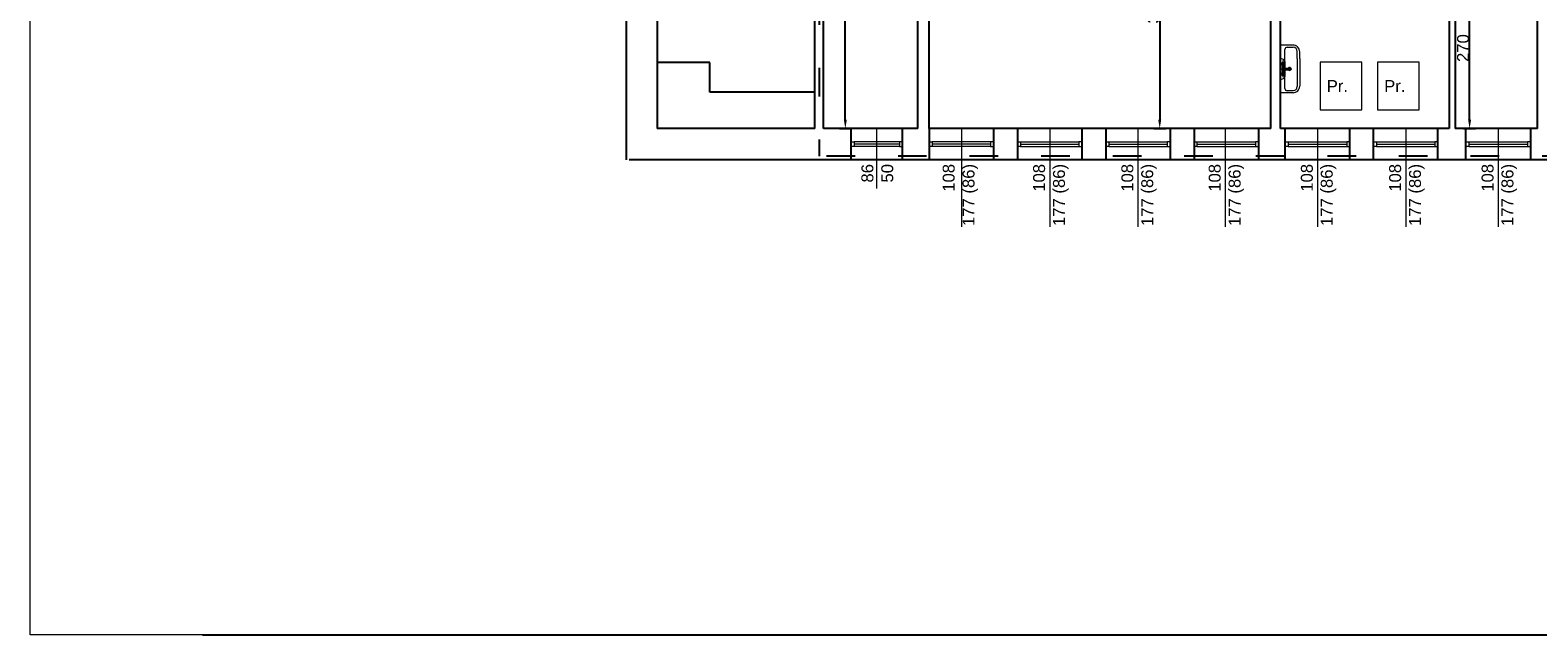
# Model space of a CAD drawing. Header units: millimetres. Extents: x 2341 to 31069, y -7915 to 10644.
# Tile 94 of 105: x 23789 to 26317, y 7774 to 8787. Entities that reach past the tile are written whole.
import ezdxf

# ---------------------------------------------------------------- set-up
doc = ezdxf.new("R2010")
doc.units = ezdxf.units.MM
doc.linetypes.add('ACAD_ISO03W100', pattern=[30, 12, -18])
for name, color, linetype, lineweight in [('A_Kontur_cienka', 250, 'Continuous', 0), ('B_Wyposażenie', 10, 'Continuous', 9), ('opisy', 5, 'Continuous', 5), ('stolarka', 3, 'Continuous', 9), ('wymiary', 6, 'Continuous', 5), ('ściany nośne', 1, 'Continuous', 25)]:
    doc.layers.add(name, color=color, linetype=linetype, lineweight=lineweight)
doc.styles.get("Standard").update_dxf_attribs({"font": 'ARIAL.TTF'})
doc.dimstyles.new('ISO-25', dxfattribs={"dimtxt": 20, "dimasz": 15, "dimexe": 10, "dimexo": 10, "dimtad": 1, "dimdec": 0, "dimtxsty": 'Standard', "dimcen": 2.5, "dimadec": 0, "dimazin": 0, "dimtfac": 1, "dimtdec": 0, "dimtmove": 0, "dimatfit": 3, "dimfxl": 0, "dimarcsym": 0})

# ---------------------------------------------------------------- blocks, each defined once
blk = doc.blocks.new('*D2058')
at = {"layer": 'Defpoints', "color": 0}
for p in [(25119.5, 9193.8), (25155.8, 9193.8), (25119.5, 8621.8)]:
    blk.add_point(p, dxfattribs=at)
at = {"layer": 'wymiary', "color": 0, "lineweight": -2}
for p, q in [((25145.8, 9193.8), (25165.8, 9193.8)), ((25155.8, 8636.8), (25155.8, 9178.8)), ((25145.8, 8621.8), (25165.8, 8621.8))]:
    blk.add_line(p, q, dxfattribs=at)
at = {"layer": 'wymiary', "color": 0}
for points in [[(25158.3, 9178.8), (25153.3, 9178.8), (25155.8, 9193.8)], [(25153.3, 8636.8), (25158.3, 8636.8), (25155.8, 8621.8)]]:
    blk.add_solid(points, dxfattribs=at)
at = {"layer": 'wymiary', "color": 0, "insert": (25144.9, 8907.8), "char_height": 20, "attachment_point": 5, "rotation": 90}
blk.add_mtext('572', dxfattribs=at)
blk = doc.blocks.new('*D2067')
at = {"layer": 'Defpoints', "color": 0}
for p in [(25652.2, 9020.8), (25603.2, 8621.8), (25683, 8621.8)]:
    blk.add_point(p, dxfattribs=at)
at = {"layer": 'wymiary', "color": 0, "lineweight": -2}
for p, q in [((25673, 9020.8), (25693, 9020.8)), ((25683, 9005.8), (25683, 8636.8)), ((25673, 8621.8), (25693, 8621.8))]:
    blk.add_line(p, q, dxfattribs=at)
at = {"layer": 'wymiary', "color": 0}
for points in [[(25685.5, 9005.8), (25680.5, 9005.8), (25683, 9020.8)], [(25680.5, 8636.8), (25685.5, 8636.8), (25683, 8621.8)]]:
    blk.add_solid(points, dxfattribs=at)
at = {"layer": 'wymiary', "color": 0, "insert": (25672.2, 8821.3), "char_height": 20, "attachment_point": 5, "rotation": 90}
blk.add_mtext('399', dxfattribs=at)
blk = doc.blocks.new('*D2068')
at = {"layer": 'Defpoints', "color": 0}
for p in [(26178.5, 8891.8), (26202.6, 8891.8), (26178.5, 8621.8)]:
    blk.add_point(p, dxfattribs=at)
at = {"layer": 'wymiary', "color": 0, "lineweight": -2}
for p, q in [((26192.6, 8891.8), (26212.6, 8891.8)), ((26202.6, 8636.8), (26202.6, 8876.8)), ((26192.6, 8621.8), (26212.6, 8621.8))]:
    blk.add_line(p, q, dxfattribs=at)
at = {"layer": 'wymiary', "color": 0}
for points in [[(26205.1, 8876.8), (26200.1, 8876.8), (26202.6, 8891.8)], [(26200.1, 8636.8), (26205.1, 8636.8), (26202.6, 8621.8)]]:
    blk.add_solid(points, dxfattribs=at)
at = {"layer": 'wymiary', "color": 0, "insert": (26191.7, 8756.8), "char_height": 20, "attachment_point": 5, "rotation": 90}
blk.add_mtext('270', dxfattribs=at)

msp = doc.modelspace()

# ---------------------------------------------------------------- linework, layer by layer
at = {"layer": 'A_Kontur_cienka', "color": 0, "ltscale": 30}
msp.add_lwpolyline([(30498.9, 7773.8), (23788.9, 7773.8), (23788.9, 10643.8), (30498.9, 10643.8)], close=True, dxfattribs=at)
at = {"layer": 'B_Wyposażenie', "color": 251}
for p, q in [((25906.5, 8761.8), (25885.5, 8761.8)), ((25885.5, 8761.8), (25885.6, 8681.8)), ((25893, 8689.2), (25893, 8754.4)), ((25896.8, 8758.1), (25906.5, 8758.1)), ((25913.7, 8739.3), (25913.7, 8750.9)), ((25913.7, 8748.4), (25913.7, 8749.8)), ((25917.7, 8748.4), (25917.7, 8750.6)), ((25917.7, 8739.3), (25917.7, 8750.5)), ((25888.7, 8715.6), (25888.7, 8727.9)), ((25889.9, 8708.2), (25889.9, 8735.8)), ((25891.2, 8715.6), (25891.2, 8727.9)), ((25891.2, 8723), (25900.5, 8723)), ((25893.3, 8723), (25893.3, 8730.3)), ((25900.5, 8720.5), (25900.5, 8723)), ((25913.7, 8739.3), (25913.7, 8692.7)), ((25917.7, 8739.3), (25917.7, 8693.1)), ((25885.6, 8721.8), (25904.3, 8721.8)), ((25891.2, 8720.5), (25900.5, 8720.5)), ((25893.3, 8713.1), (25893.3, 8720.5)), ((25906.5, 8681.8), (25885.6, 8681.8)), ((25896.8, 8685.5), (25906.5, 8685.5))]:
    msp.add_line(p, q, dxfattribs=at)
for centre, radius in [((25889.9, 8730.3), 2.76), ((25889.9, 8730.3), 1.99), ((25889.9, 8713.2), 2.76), ((25889.9, 8713.2), 1.99)]:
    msp.add_circle(centre, radius, dxfattribs=at)
for centre, radius, start, end in [((25896.8, 8754.4), 3.75, 90.0113, 179.9887), ((25906.5, 8750.5), 11.2, 359.9972, 90.0028), ((25906.5, 8750.9), 7.2, 0.0036, 89.9964), ((25885.9, 8731.6), 7.5, 350.4581, 92.3604), ((25900.6, 8721.8), 2.56, 359.9963, 180.0037), ((25885.9, 8711.9), 7.5, 267.6396, 9.5419), ((25900.6, 8721.8), 2.56, 179.9963, 0.0037), ((25896.8, 8689.2), 3.75, 180.0113, 269.9887), ((25906.5, 8693.1), 11.2, 269.9972, 0.0028), ((25906.5, 8692.7), 7.2, 270.0036, 359.9964)]:
    msp.add_arc(centre, radius, start, end, dxfattribs=at)
at = {"layer": 'opisy', "color": 251}
for p, q in [((25952, 8733.1), (25952, 8653.1)), ((26022, 8733.1), (25952, 8733.1)), ((26022, 8653.1), (26022, 8733.1)), ((26048.3, 8733.1), (26048.3, 8653.1)), ((26118.3, 8733.1), (26048.3, 8733.1)), ((26118.3, 8653.1), (26118.3, 8733.1)), ((25952, 8653.1), (26022, 8653.1)), ((26048.3, 8653.1), (26118.3, 8653.1)), ((25208.5, 8521.8), (25208.5, 8621.8)), ((25350.5, 8621.8), (25350.5, 8457.2)), ((25498.5, 8621.8), (25498.5, 8457.2)), ((25646.5, 8621.8), (25646.5, 8457.2)), ((25793, 8621.8), (25793, 8457.2)), ((25947.5, 8621.8), (25947.5, 8457.2)), ((26095.5, 8621.8), (26095.5, 8457.2)), ((26250.5, 8621.8), (26250.5, 8457.2))]:
    msp.add_line(p, q, dxfattribs=at)
at = {"layer": 'stolarka', "color": 251}
for p, q in [((25165.5, 8599.8), (25170.5, 8599.8)), ((25170.5, 8599.8), (25170.5, 8591.8)), ((25246.5, 8599.8), (25170.5, 8599.8)), ((25246.5, 8595.8), (25170.5, 8595.8)), ((25251.5, 8599.8), (25246.5, 8599.8)), ((25246.5, 8599.8), (25246.5, 8591.8)), ((25296.5, 8599.8), (25301.5, 8599.8)), ((25301.5, 8599.8), (25301.5, 8591.8)), ((25399.5, 8599.8), (25301.5, 8599.8)), ((25399.5, 8595.8), (25301.5, 8595.8)), ((25404.5, 8599.8), (25399.5, 8599.8)), ((25399.5, 8599.8), (25399.5, 8591.8)), ((25444.5, 8599.8), (25449.5, 8599.8)), ((25449.5, 8599.8), (25449.5, 8591.8)), ((25449.5, 8599.8), (25547.5, 8599.8)), ((25449.5, 8595.8), (25547.5, 8595.8)), ((25552.5, 8599.8), (25547.5, 8599.8)), ((25547.5, 8599.8), (25547.5, 8591.8)), ((25592.5, 8599.8), (25597.5, 8599.8)), ((25597.5, 8599.8), (25597.5, 8591.8)), ((25597.5, 8599.8), (25695.5, 8599.8)), ((25597.5, 8595.8), (25695.5, 8595.8)), ((25700.5, 8599.8), (25695.5, 8599.8)), ((25695.5, 8599.8), (25695.5, 8591.8)), ((25740.5, 8599.8), (25745.5, 8599.8)), ((25745.5, 8599.8), (25745.5, 8591.8)), ((25745.5, 8599.8), (25843.5, 8599.8)), ((25745.5, 8595.8), (25843.5, 8595.8)), ((25848.5, 8599.8), (25843.5, 8599.8)), ((25843.5, 8599.8), (25843.5, 8591.8)), ((25893.5, 8599.8), (25898.5, 8599.8)), ((25898.5, 8599.8), (25898.5, 8591.8)), ((25898.5, 8599.8), (25996.5, 8599.8)), ((25898.5, 8595.8), (25996.5, 8595.8)), ((26001.5, 8599.8), (25996.5, 8599.8)), ((25996.5, 8599.8), (25996.5, 8591.8)), ((26041.5, 8599.8), (26046.5, 8599.8)), ((26046.5, 8599.8), (26046.5, 8591.8)), ((26046.5, 8599.8), (26144.5, 8599.8)), ((26046.5, 8595.8), (26144.5, 8595.8)), ((26149.5, 8599.8), (26144.5, 8599.8)), ((26144.5, 8599.8), (26144.5, 8591.8)), ((26196.5, 8599.8), (26201.5, 8599.8)), ((26201.5, 8599.8), (26201.5, 8591.8)), ((26201.5, 8599.8), (26299.5, 8599.8)), ((26201.5, 8595.8), (26299.5, 8595.8)), ((26304.5, 8599.8), (26299.5, 8599.8)), ((26299.5, 8599.8), (26299.5, 8591.8)), ((25170.5, 8591.8), (25165.5, 8591.8)), ((25246.5, 8591.8), (25170.5, 8591.8)), ((25246.5, 8591.8), (25251.5, 8591.8)), ((25301.5, 8591.8), (25296.5, 8591.8)), ((25399.5, 8591.8), (25301.5, 8591.8)), ((25399.5, 8591.8), (25404.5, 8591.8)), ((25449.5, 8591.8), (25444.5, 8591.8)), ((25449.5, 8591.8), (25547.5, 8591.8)), ((25547.5, 8591.8), (25552.5, 8591.8)), ((25597.5, 8591.8), (25592.5, 8591.8)), ((25597.5, 8591.8), (25695.5, 8591.8)), ((25695.5, 8591.8), (25700.5, 8591.8)), ((25745.5, 8591.8), (25740.5, 8591.8)), ((25745.5, 8591.8), (25843.5, 8591.8)), ((25843.5, 8591.8), (25848.5, 8591.8)), ((25898.5, 8591.8), (25893.5, 8591.8)), ((25898.5, 8591.8), (25996.5, 8591.8)), ((25996.5, 8591.8), (26001.5, 8591.8)), ((26046.5, 8591.8), (26041.5, 8591.8)), ((26046.5, 8591.8), (26144.5, 8591.8)), ((26144.5, 8591.8), (26149.5, 8591.8)), ((26201.5, 8591.8), (26196.5, 8591.8)), ((26201.5, 8591.8), (26299.5, 8591.8)), ((26299.5, 8591.8), (26304.5, 8591.8))]:
    msp.add_line(p, q, dxfattribs=at)
at = {"layer": 'ściany nośne', "color": 251}
for p, q in [((24788.5, 9843.8), (24788.5, 8569.8)), ((24840.5, 9193.8), (24840.5, 8621.8)), ((25104.5, 8621.8), (25104.5, 9193.8)), ((25119.5, 8621.8), (25119.5, 9193.8)), ((25277.5, 8621.8), (25277.5, 9193.8)), ((25296.5, 8621.8), (25296.5, 9061.8)), ((26316.5, 8621.8), (26316.5, 8972.8)), ((25869.5, 8621.8), (25869.5, 8941.8)), ((25885.5, 8621.8), (25885.5, 8941.8)), ((26168.5, 8891.8), (26168.5, 8621.8)), ((26178.5, 8891.8), (26178.5, 8621.8)), ((24928.5, 8732.8), (24840.5, 8732.8)), ((24928.5, 8682.8), (24928.5, 8732.8)), ((25104.5, 8682.8), (24928.5, 8682.8)), ((25104.5, 8621.8), (24840.5, 8621.8)), ((25251.5, 8621.8), (25119.5, 8621.8)), ((25165.5, 8569.8), (25165.5, 8621.8)), ((25277.5, 8621.8), (25251.5, 8621.8)), ((25251.5, 8569.8), (25251.5, 8621.8)), ((25431.5, 8621.8), (25296.5, 8621.8)), ((25296.5, 8621.8), (25296.5, 8569.8)), ((25404.5, 8621.8), (25404.5, 8569.8)), ((25564.5, 8621.8), (25431.5, 8621.8)), ((25444.5, 8621.8), (25444.5, 8569.8)), ((25552.5, 8621.8), (25552.5, 8569.8)), ((25869.5, 8621.8), (25564.5, 8621.8)), ((25592.5, 8621.8), (25592.5, 8569.8)), ((25700.5, 8621.8), (25700.5, 8569.8)), ((25740.5, 8621.8), (25740.5, 8569.8)), ((25848.5, 8621.8), (25848.5, 8569.8)), ((26168.5, 8621.8), (25885.5, 8621.8)), ((25893.5, 8569.8), (25893.5, 8621.8)), ((26001.5, 8569.8), (26001.5, 8621.8)), ((26041.5, 8569.8), (26041.5, 8621.8)), ((26149.5, 8569.8), (26149.5, 8621.8)), ((26312.5, 8621.8), (26178.5, 8621.8)), ((26196.5, 8569.8), (26196.5, 8621.8)), ((26304.5, 8621.8), (26304.5, 8569.8)), ((26316.5, 8621.8), (26312.5, 8621.8)), ((27382.5, 8569.8), (24793.5, 8569.8))]:
    msp.add_line(p, q, dxfattribs=at)
at = {"layer": 'ściany nośne', "color": 251, "linetype": 'ACAD_ISO03W100', "ltscale": 4}
for p in [(25112.2, 9203.6), (27812.2, 8575.8)]:
    msp.add_line(p, (25112.2, 8575.8), dxfattribs=at)
at = {"layer": 'ściany nośne', "color": 0}
for p, q in [((24077.8, 7773.8), (29677.8, 7773.8)), ((24176.4, 7773.8), (29776.4, 7773.8))]:
    msp.add_line(p, q, dxfattribs=at)

# ---------------------------------------------------------------- texts
at = {"layer": 'opisy', "color": 251, "char_height": 20, "width": 104.913, "attachment_point": 1}
for insert in [(25963, 8703.2), (26059.3, 8703.2)]:
    msp.add_mtext('Pr.', dxfattribs=dict(at, insert=insert))
at = {"layer": 'opisy', "color": 251, "char_height": 20, "width": 104.913, "rotation": 90}
for s, insert, attachment_point in [('86\\P50 ', (25182.8, 8531.5), 1), ('108\\P177 (86)', (25378.4, 8562.7), 9), ('108\\P177 (86)', (25470.7, 8562.7), 3), ('108\\P177 (86)', (25618.7, 8562.7), 3), ('108\\P177 (86)', (25765.2, 8562.7), 3), ('108\\P177 (86)', (25919.7, 8562.7), 3), ('108\\P177 (86)', (26067.7, 8562.7), 3), ('108\\P177 (86)', (26222.7, 8562.7), 3)]:
    msp.add_mtext(s, dxfattribs=dict(at, insert=insert, attachment_point=attachment_point))

# ---------------------------------------------------------------- dimensions: what is measured, and where the dimension line sits
at = {"layer": 'wymiary', "color": 251}
for base, p1, p2, picture, middle in [((25155.8, 9193.8), (25119.5, 8621.8), (25119.5, 9193.8), '*D2058', (25144.9, 8907.8)), ((25683, 8621.8), (25652.2, 9020.8), (25603.2, 8621.8), '*D2067', (25672.2, 8821.3)), ((26202.6, 8891.8), (26178.5, 8621.8), (26178.5, 8891.8), '*D2068', (26191.7, 8756.8))]:
    dim = msp.add_linear_dim(base=base, p1=p1, p2=p2, angle=90, dimstyle='ISO-25', dxfattribs=at)
    dim.commit()
    dim.dimension.update_dxf_attribs({"geometry": picture, "text_midpoint": middle})

doc.saveas('drawing.dxf')
